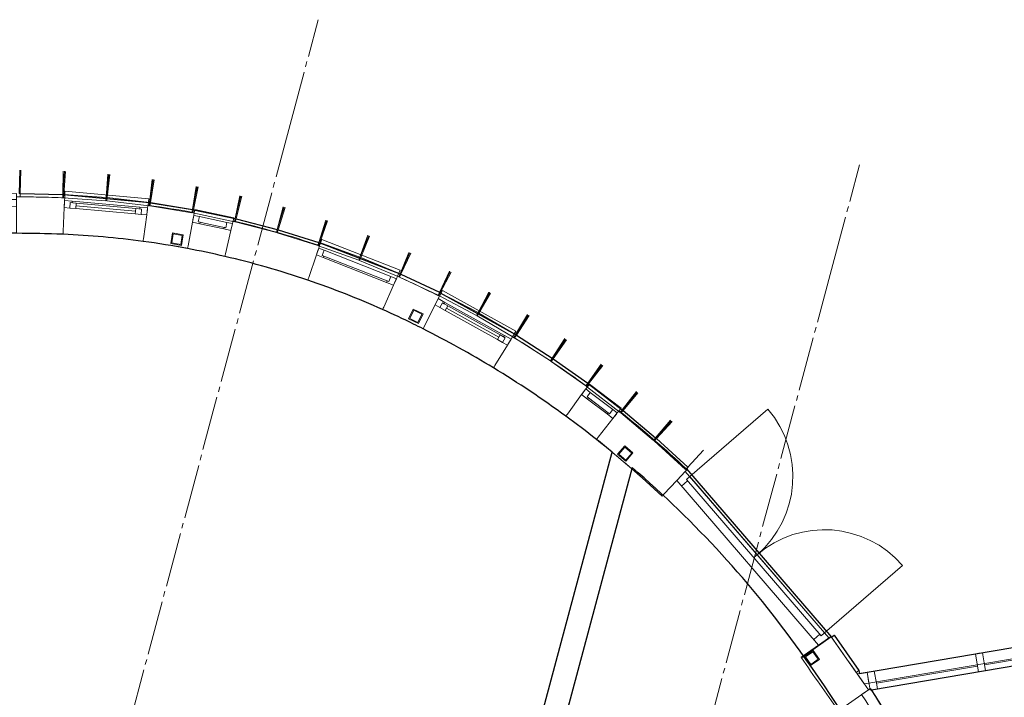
# Model space of a CAD drawing. Header units: millimetres. Extents: x -20518 to 270852, y -121463 to 37725.
# Tile 14 of 33: x 17758 to 26823, y 24301 to 30542. Entities that reach past the tile are written whole.
import ezdxf
from ezdxf.enums import TextEntityAlignment as Align

# ---------------------------------------------------------------- set-up
doc = ezdxf.new("R2010")
doc.units = ezdxf.units.MM
doc.linetypes.add('B0204', pattern=[650, 500, -50, 50, -50])
for name, color, linetype in [('21 Buitenwanden', 3, 'Continuous'), ('21 Buitenwanden Deuren', 7, 'Continuous'), ('21 Buitenwanden Ramen', 7, 'Continuous'), ('22 C Binnenwanden', 2, 'Continuous'), ('28 Draagconstructies', 5, 'Continuous'), ('A Stramien', 8, 'Continuous'), ('Info Algemeen', 7, 'Continuous')]:
    doc.layers.add(name, color=color, linetype=linetype)
doc.layers.add('BL$8-BVO-polylijn', color=160, linetype='Continuous', plot=False)
doc.layers.add('BL$8-GO--polylijnen', color=10, linetype='Continuous', plot=False)
doc.styles.add('GENERATED_STYLE_2', font='arial.ttf')

# ---------------------------------------------------------------- blocks, each defined once
blk = doc.blocks.new('Wall_52_1', base_point=(66334.3, 30302.9))
at = {"layer": '21 Buitenwanden', "linetype": 'Continuous', "lineweight": 0, "flags": 128}
for points in [[(66334.3, 30302.9), (66332.2, 30273)], [(66725.3, 30275.3), (66334.3, 30302.9)], [(66332.2, 30273), (66723.1, 30245.4)], [(66725.3, 30275.3), (66723.1, 30245.4)]]:
    blk.add_lwpolyline(points, dxfattribs=at)
blk = doc.blocks.new('Wall_53_1', base_point=(66734.3, 30274.5))
at = {"layer": '21 Buitenwanden', "linetype": 'Continuous', "lineweight": 0, "flags": 128}
for points in [[(66734.3, 30274.5), (66730.8, 30244.7)], [(66730.8, 30244.7), (67120.1, 30199.3)], [(67123.6, 30229.1), (66734.3, 30274.5)], [(67123.6, 30229.1), (67120.1, 30199.3)]]:
    blk.add_lwpolyline(points, dxfattribs=at)
blk = doc.blocks.new('Wall_54_1', base_point=(67528.2, 30162.9))
at = {"layer": '21 Buitenwanden', "linetype": 'Continuous', "lineweight": 0, "flags": 128}
for points in [[(67528.2, 30162.9), (67522, 30133.5)], [(67522, 30133.5), (67905.5, 30052.5)], [(67911.7, 30081.8), (67528.2, 30162.9)], [(67911.7, 30081.8), (67905.5, 30052.5)]]:
    blk.add_lwpolyline(points, dxfattribs=at)
blk = doc.blocks.new('Wall_55_1', base_point=(68691.4, 29859.3))
at = {"layer": '21 Buitenwanden', "linetype": 'Continuous', "lineweight": 0, "flags": 128}
for points in [[(68691.4, 29859.3), (68681.1, 29831.1)], [(68681.1, 29831.1), (69049.7, 29697.5)], [(69059.9, 29725.7), (68691.4, 29859.3)], [(69059.9, 29725.7), (69049.7, 29697.5)]]:
    blk.add_lwpolyline(points, dxfattribs=at)
blk = doc.blocks.new('Wall_56_1', base_point=(69068.4, 29722.4))
at = {"layer": '21 Buitenwanden', "linetype": 'Continuous', "lineweight": 0, "flags": 128}
for points in [[(69068.4, 29722.4), (69056.9, 29694.7)], [(69056.9, 29694.7), (69418.8, 29544.4)], [(69430.3, 29572.1), (69068.4, 29722.4)], [(69430.3, 29572.1), (69418.8, 29544.4)]]:
    blk.add_lwpolyline(points, dxfattribs=at)
blk = doc.blocks.new('Wall_57_1', base_point=(69801.4, 29397.7))
at = {"layer": '21 Buitenwanden', "linetype": 'Continuous', "lineweight": 0, "flags": 128}
for points in [[(69801.4, 29397.7), (69787.4, 29371.1)], [(69787.4, 29371.1), (70134.3, 29188.5)], [(70148.2, 29215.1), (69801.4, 29397.7)], [(70148.2, 29215.1), (70134.3, 29188.5)]]:
    blk.add_lwpolyline(points, dxfattribs=at)
blk = doc.blocks.new('Wall_58_1', base_point=(70156.1, 29210.7))
at = {"layer": '21 Buitenwanden', "linetype": 'Continuous', "lineweight": 0, "flags": 128}
for points in [[(70156.1, 29210.7), (70140.9, 29184.8)], [(70494.5, 29012.8), (70156.1, 29210.7)], [(70140.9, 29184.8), (70479.4, 28986.9)], [(70494.5, 29012.8), (70479.4, 28986.9)]]:
    blk.add_lwpolyline(points, dxfattribs=at)
blk = doc.blocks.new('Wall_59_1', base_point=(71166.3, 28558.7))
at = {"layer": '21 Buitenwanden', "linetype": 'Continuous', "lineweight": 0, "flags": 128}
for points in [[(71166.3, 28558.7), (71147.9, 28535)], [(71476.4, 28319), (71166.3, 28558.7)], [(71147.9, 28535), (71458, 28295.3)], [(71476.4, 28319), (71458, 28295.3)]]:
    blk.add_lwpolyline(points, dxfattribs=at)
blk = doc.blocks.new('Wall_149_1', base_point=(71570.9, 28210.3))
at = {"layer": '22 C Binnenwanden', "linetype": 'Continuous', "lineweight": 0, "flags": 128}
for points in [[(71384.6, 27928.5), (69330.6, 20262.9)], [(71565.2, 27775.7), (71384.6, 27928.5)], [(69537.3, 20207.5), (71565.2, 27775.7)], [(69330.6, 20262.9), (69537.3, 20207.5)]]:
    blk.add_lwpolyline(points, dxfattribs=at)
blk = doc.blocks.new('R3f hout 16')
at = {"layer": '21 Buitenwanden Ramen', "linetype": 'Continuous', "lineweight": 0}
for p, q in [((-1549.7, 0), (1549.7, 0)), ((-1482.7, 0), (-1549.7, 0)), ((-1549.7, 0), (-1549.7, -167)), ((-1549.7, 0), (-1549.7, -100)), ((-1482.7, -113), (-1482.7, 0)), ((-538.9, 0), (-1482.7, 0)), ((-505.4, 0), (-538.9, 0)), ((-538.9, 0), (-538.9, -113)), ((-471.9, 0), (-505.4, 0)), ((-471.9, -113), (-471.9, 0)), ((471.9, 0), (-471.9, 0)), ((505.4, 0), (471.9, 0)), ((471.9, 0), (471.9, -113)), ((538.9, 0), (505.4, 0)), ((538.9, -113), (538.9, 0)), ((1482.7, 0), (538.9, 0)), ((1549.7, 0), (1482.7, 0)), ((1482.7, 0), (1482.7, -113)), ((1549.7, -167), (1549.7, 0)), ((1549.7, 0), (1549.7, -100)), ((-1549.7, -100), (1549.7, -100)), ((-1549.7, -167), (-1482.7, -167)), ((-1482.7, -167), (-1482.7, -113)), ((-1482.7, -113), (-538.9, -113)), ((-1482.7, -113), (-538.9, -113)), ((-1482.7, -167), (-538.9, -167)), ((-538.9, -113), (-538.9, -167)), ((-538.9, -167), (-505.4, -167)), ((-505.4, -167), (-471.9, -167)), ((-471.9, -167), (-471.9, -113)), ((-471.9, -113), (471.9, -113)), ((-471.9, -113), (471.9, -113)), ((-471.9, -167), (471.9, -167)), ((471.9, -113), (471.9, -167)), ((471.9, -167), (505.4, -167)), ((505.4, -167), (538.9, -167)), ((538.9, -167), (538.9, -113)), ((538.9, -113), (1482.7, -113)), ((538.9, -113), (1482.7, -113)), ((538.9, -167), (1482.7, -167)), ((1482.7, -113), (1482.7, -167)), ((1482.7, -167), (1549.7, -167))]:
    blk.add_line(p, q, dxfattribs=at)
blk = doc.blocks.new('R3f hout 16_2')
at = {"layer": '21 Buitenwanden Ramen', "linetype": 'Continuous', "lineweight": 0}
for p, q in [((-1604, 0), (1604, 0)), ((-1537, 0), (-1604, 0)), ((-1604, 0), (-1604, -167)), ((-1604, 0), (-1604, -100)), ((-1537, -113), (-1537, 0)), ((-557, 0), (-1537, 0)), ((-523.5, 0), (-557, 0)), ((-557, 0), (-557, -113)), ((-490, 0), (-523.5, 0)), ((-490, -113), (-490, 0)), ((490, 0), (-490, 0)), ((523.5, 0), (490, 0)), ((490, 0), (490, -113)), ((557, 0), (523.5, 0)), ((557, -113), (557, 0)), ((1537, 0), (557, 0)), ((1604, 0), (1537, 0)), ((1537, 0), (1537, -113)), ((1604, -167), (1604, 0)), ((1604, 0), (1604, -100)), ((-1604, -100), (1604, -100)), ((-1604, -167), (-1537, -167)), ((-1537, -167), (-1537, -113)), ((-1537, -113), (-557, -113)), ((-1537, -113), (-557, -113)), ((-1537, -167), (-557, -167)), ((-557, -113), (-557, -167)), ((-557, -167), (-523.5, -167)), ((-523.5, -167), (-490, -167)), ((-490, -167), (-490, -113)), ((-490, -113), (490, -113)), ((-490, -113), (490, -113)), ((-490, -167), (490, -167)), ((490, -113), (490, -167)), ((490, -167), (523.5, -167)), ((523.5, -167), (557, -167)), ((557, -167), (557, -113)), ((557, -113), (1537, -113)), ((557, -113), (1537, -113)), ((557, -167), (1537, -167)), ((1537, -113), (1537, -167)), ((1537, -167), (1604, -167))]:
    blk.add_line(p, q, dxfattribs=at)
blk = doc.blocks.new('D2b blicht bi h 16')
at = {"layer": '21 Buitenwanden Deuren', "linetype": 'Continuous', "lineweight": 0}
for p, q in [((-930, 0), (-930, 930)), ((930, 0), (930, 930)), ((-997, 0), (997, 0)), ((-997, 0), (-997, -167)), ((-997, 0), (-997, -100)), ((-930, 0), (930, 0)), ((-930, -40), (-930, 0)), ((0, 0), (0, -40)), ((930, 0), (930, -40)), ((997, -167), (997, 0)), ((997, 0), (997, -100)), ((-930, -40), (-930, -167)), ((930, -40), (-930, -40)), ((930, -40), (930, -167)), ((-997, -167), (997, -167))]:
    blk.add_line(p, q, dxfattribs=at)
for centre, start, end in [((-930, 0), 0, 90), ((930, 0), 90, 180)]:
    blk.add_arc(centre, 930, start, end, dxfattribs=at)
blk = doc.blocks.new('Wall_187_1', base_point=(73640, 25886.6))
at = {"layer": '21 Buitenwanden', "linetype": 'Continuous', "lineweight": 0}
for p, q in [((81782.8, 27269.8), (81799.5, 27171.2)), ((73730.7, 25902), (73747.4, 25803.4))]:
    blk.add_line(p, q, dxfattribs=at)
at = {"layer": '21 Buitenwanden', "linetype": 'Continuous', "lineweight": 0, "flags": 128}
for points in [[(81821.8, 27276.4), (81782.8, 27269.8)], [(81838.5, 27177.9), (81821.8, 27276.4)], [(81799.5, 27171.2), (81838.5, 27177.9)], [(73730.7, 25902), (73640, 25886.6)], [(73640, 25886.6), (73703.7, 25796)], [(73703.7, 25796), (73747.4, 25803.4)]]:
    blk.add_lwpolyline(points, dxfattribs=at)
at = {"layer": '21 Buitenwanden Deuren', "linetype": 'Continuous', "lineweight": 0, "xscale": -1, "zscale": 1000, "rotation": 9.640678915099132}
blk.add_blockref('D2b blicht bi h 16', (77703.2, 26576.8), dxfattribs=at)
at = {"layer": '21 Buitenwanden Ramen', "linetype": 'Continuous', "lineweight": 0, "xscale": -1, "zscale": 1000, "rotation": 9.640678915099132}
blk.add_blockref('R3f hout 16_2', (80201.4, 27001.2), dxfattribs=at)
at = {"layer": '21 Buitenwanden Ramen', "linetype": 'Continuous', "lineweight": 0, "zscale": 1000, "rotation": 9.640678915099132}
blk.add_blockref('R3f hout 16', (75258.5, 26161.6), dxfattribs=at)
blk = doc.blocks.new('R1b boven metaal 16_32')
at = {"layer": '21 Buitenwanden Ramen', "linetype": 'Continuous', "lineweight": 0}
for p, q in [((-182.8, 25), (-183.4, 55)), ((-183.4, 55), (183.4, 55)), ((-182.3, 0), (-130, 0)), ((-181, -65), (-182.3, 0)), ((-182.3, 0), (-182, -13)), ((-130, 0), (-130, -50)), ((-130, 0), (130, 0)), ((130, -50), (130, 0)), ((130, 0), (182.3, 0)), ((182.3, 0), (181, -65)), ((182.3, 0), (182, -13)), ((183.4, 55), (182.8, 25)), ((-182, -13), (-181.5, -41)), ((-181.5, -41), (-181.3, -51)), ((-181.3, -51), (-181, -65)), ((-113, -65), (-181, -65)), ((-130, -50), (-113, -50)), ((-130, -50), (130, -50)), ((-130, -50), (130, -50)), ((-113, -50), (-113, -65)), ((113, -65), (-113, -65)), ((113, -65), (113, -50)), ((113, -50), (130, -50)), ((181, -65), (113, -65)), ((181.3, -51), (181, -65)), ((181.5, -41), (181.3, -51)), ((182, -13), (181.5, -41))]:
    blk.add_line(p, q, dxfattribs=at)
blk.add_arc((0, -9253.5), 8944.3, 88.87151, 91.12849, dxfattribs=at)
blk.add_arc((0, -9253.5), 8944.3, 88.87151, 91.12849, dxfattribs=at)
blk = doc.blocks.new('Wall_233_1', base_point=(66106.6, 30278.9))
at = {"layer": '21 Buitenwanden', "linetype": 'Continuous', "lineweight": 0}
for p, q in [((65899.5, 30281.5), (65899.4, 30256.5)), ((65534, 30274.7), (65534.9, 30249.7)), ((65534.9, 30249.7), (65535.4, 30236.7)), ((65535.4, 30236.7), (65536.5, 30208.7)), ((65536.5, 30208.7), (65536.9, 30198.7)), ((65536.9, 30198.7), (65537.4, 30184.7)), ((65899.4, 30191.5), (65899.1, 29970.5)), ((65899.4, 30256.5), (65899.4, 30243.5)), ((65899.4, 30243.5), (65899.4, 30215.5)), ((65899.4, 30215.5), (65899.4, 30205.5)), ((65899.4, 30205.5), (65899.4, 30191.5)), ((65537.4, 30184.7), (65545.9, 29963.9)), ((65545.9, 29963.9), (65546.4, 29951.4)), ((65546.4, 29951.4), (65546.9, 29938.9)), ((65899.1, 29970.5), (65899.1, 29958)), ((65899.1, 29958), (65899.1, 29945.5))]:
    blk.add_line(p, q, dxfattribs=at)
at = {"layer": '21 Buitenwanden', "linetype": 'Continuous', "lineweight": 0, "flags": 128}
blk.add_lwpolyline([(64736.5, 30209.5), (64778.3, 29876.1)], dxfattribs=at)
at = {"layer": '21 Buitenwanden', "linetype": 'Continuous', "lineweight": 0}
for radius, start, end in [(9280.3, 88.66131, 89.94056), (9280.3, 92.19754, 97.13877), (8944.3, 92.19754, 97.13877), (8944.3, 88.65174, 89.94056)]:
    blk.add_arc((65889.8, 21001.2), radius, start, end, dxfattribs=at)
at = {"layer": '21 Buitenwanden Ramen', "linetype": 'Continuous', "lineweight": 0, "zscale": 1000, "rotation": 1.069047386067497}
blk.add_blockref('R1b boven metaal 16_32', (65717.2, 30253.1), dxfattribs=at)
blk = doc.blocks.new('R1b boven metaal 16_33')
at = {"layer": '21 Buitenwanden Ramen', "linetype": 'Continuous', "lineweight": 0}
for p, q in [((-385.1, 24.8), (-387.9, 84.8)), ((-387.9, 84.8), (387.9, 84.8)), ((-384, 0), (-330, 0)), ((-381, -65), (-384, 0)), ((-384, 0), (-383.4, -13.1)), ((-330, 0), (-330, -50)), ((-330, 0), (330, 0)), ((330, -50), (330, 0)), ((330, 0), (384, 0)), ((384, 0), (381, -65)), ((384, 0), (383.4, -13.1)), ((387.9, 84.8), (385.1, 24.8)), ((-383.4, -13.1), (-382.1, -41.1)), ((-382.1, -41.1), (-381.6, -51.1)), ((-381.6, -51.1), (-381, -65)), ((-313, -65), (-381, -65)), ((-330, -50), (-313, -50)), ((-330, -50), (330, -50)), ((-330, -50), (330, -50)), ((-313, -50), (-313, -65)), ((313, -65), (-313, -65)), ((313, -65), (313, -50)), ((313, -50), (330, -50)), ((381, -65), (313, -65)), ((381.6, -51.1), (381, -65)), ((382.1, -41.1), (381.6, -51.1)), ((383.4, -13.1), (382.1, -41.1))]:
    blk.add_line(p, q, dxfattribs=at)
blk.add_arc((0, -8355.6), 8053.2, 87.36878, 92.63122, dxfattribs=at)
blk.add_arc((0, -8355.6), 8053.2, 87.36878, 92.63122, dxfattribs=at)
blk = doc.blocks.new('R1b boven metaal 16_34')
at = {"layer": '21 Buitenwanden Ramen', "linetype": 'Continuous', "lineweight": 0}
for p, q in [((-183, 25), (-183.6, 55)), ((-183.6, 55), (183.6, 55)), ((-182.4, 0), (-130, 0)), ((-181, -65), (-182.4, 0)), ((-182.4, 0), (-182.1, -13)), ((-130, 0), (-130, -50)), ((-130, 0), (130, 0)), ((130, -50), (130, 0)), ((130, 0), (182.4, 0)), ((182.4, 0), (181, -65)), ((182.4, 0), (182.1, -13)), ((183.6, 55), (183, 25)), ((-182.1, -13), (-181.5, -41)), ((-181.5, -41), (-181.3, -51)), ((-181.3, -51), (-181, -65)), ((-113, -65), (-181, -65)), ((-130, -50), (-113, -50)), ((-130, -50), (130, -50)), ((-130, -50), (130, -50)), ((-113, -50), (-113, -65)), ((113, -65), (-113, -65)), ((113, -65), (113, -50)), ((113, -50), (130, -50)), ((181, -65), (113, -65)), ((181.3, -51), (181, -65)), ((181.5, -41), (181.3, -51)), ((182.1, -13), (181.5, -41))]:
    blk.add_line(p, q, dxfattribs=at)
blk.add_arc((0, -8362.3), 8053.2, 88.75033, 91.24967, dxfattribs=at)
blk.add_arc((0, -8362.3), 8053.2, 88.75033, 91.24967, dxfattribs=at)
blk = doc.blocks.new('R1b boven metaal 16_35')
at = {"layer": '21 Buitenwanden Ramen', "linetype": 'Continuous', "lineweight": 0}
for p, q in [((-385.1, 24.8), (-387.9, 84.8)), ((-387.9, 84.8), (387.9, 84.8)), ((-313, 0), (-384, 0)), ((-384, 0), (-381, -65)), ((-384, 0), (-383.4, -13.1)), ((-313, -15), (-313, 0)), ((313, 0), (-313, 0)), ((384, 0), (313, 0)), ((313, 0), (313, -15)), ((381, -65), (384, 0)), ((384, 0), (383.4, -13.1)), ((387.9, 84.8), (385.1, 24.8)), ((-383.4, -13.1), (-382.1, -41.1)), ((-382.1, -41.1), (-381.6, -51.1)), ((-381.6, -51.1), (-381, -65)), ((-381, -65), (-330, -65)), ((-330, -65), (-330, -15)), ((-330, -15), (-313, -15)), ((-275, -15), (-330, -15)), ((-330, -15), (-330, -65)), ((-330, -65), (-275, -65)), ((-275, -15), (275, -15)), ((-275, -65), (-275, -15)), ((-275, -40), (275, -40)), ((-275, -65), (275, -65)), ((-275, -65), (275, -65)), ((330, -15), (275, -15)), ((275, -15), (275, -65)), ((275, -65), (330, -65)), ((313, -15), (330, -15)), ((330, -15), (330, -65)), ((330, -65), (330, -15)), ((330, -65), (381, -65)), ((381.6, -51.1), (381, -65)), ((382.1, -41.1), (381.6, -51.1)), ((383.4, -13.1), (382.1, -41.1))]:
    blk.add_line(p, q, dxfattribs=at)
blk.add_arc((0, -8355.6), 8053.2, 87.36878, 92.63122, dxfattribs=at)
blk.add_arc((0, -8355.6), 8053.2, 87.36878, 92.63122, dxfattribs=at)
blk = doc.blocks.new('Wall_234_1', base_point=(69703.1, 29411))
at = {"layer": '21 Buitenwanden', "linetype": 'Continuous', "lineweight": 0}
for p, q in [((66339.7, 30196.3), (66339.1, 30182.3)), ((66340.2, 30206.3), (66339.7, 30196.3)), ((66341.3, 30234.2), (66340.2, 30206.3)), ((66341.9, 30247.4), (66341.3, 30234.2)), ((66343, 30272.2), (66341.9, 30247.4)), ((67110.2, 30204), (67106.9, 30179.4)), ((66339.1, 30182.3), (66329.7, 29961.5)), ((67098.1, 30114.9), (67068.5, 29895.9)), ((67100, 30128.7), (67098.1, 30114.9)), ((67101.4, 30138.6), (67100, 30128.7)), ((67105.1, 30166.4), (67101.4, 30138.6)), ((67106.9, 30179.4), (67105.1, 30166.4)), ((67529.1, 30097.9), (67523.9, 30070.3)), ((67531.5, 30110.7), (67529.1, 30097.9)), ((67536.1, 30135.2), (67531.5, 30110.7)), ((67519.5, 30046.8), (67478.6, 29829.6)), ((67522.1, 30060.5), (67519.5, 30046.8)), ((67523.9, 30070.3), (67522.1, 30060.5)), ((67885.5, 30022.7), (67879.2, 29995.5)), ((67888.5, 30035.4), (67885.5, 30022.7)), ((67894.2, 30059.7), (67888.5, 30035.4)), ((66329.2, 29949), (66328.6, 29936.5)), ((66329.7, 29961.5), (66329.2, 29949)), ((67873.7, 29972.1), (67823.4, 29756.9)), ((67876.9, 29985.7), (67873.7, 29972.1)), ((67879.2, 29995.5), (67876.9, 29985.7)), ((67066.8, 29883.5), (67065.1, 29871.1)), ((67068.5, 29895.9), (67066.8, 29883.5)), ((67478.6, 29829.6), (67476.3, 29817.3)), ((68689.8, 29831.9), (68681.8, 29808.3)), ((67476.3, 29817.3), (67474, 29805)), ((67820.6, 29744.7), (67817.7, 29732.5)), ((67823.4, 29756.9), (67820.6, 29744.7)), ((68660.8, 29746.8), (68589.5, 29537.5)), ((68665.3, 29759.9), (68660.8, 29746.8)), ((68668.5, 29769.4), (68665.3, 29759.9)), ((68677.5, 29795.9), (68668.5, 29769.4)), ((68681.8, 29808.3), (68677.5, 29795.9)), ((68585.5, 29525.7), (68581.4, 29513.8)), ((68589.5, 29537.5), (68585.5, 29525.7)), ((69370.1, 29468.2), (69279.9, 29266.4)), ((69375.7, 29481), (69370.1, 29468.2)), ((69379.8, 29490.1), (69375.7, 29481)), ((69391.2, 29515.7), (69379.8, 29490.1)), ((69396.6, 29527.6), (69391.2, 29515.7)), ((69406.7, 29550.3), (69396.6, 29527.6)), ((69274.8, 29255), (69269.7, 29243.6)), ((69279.9, 29266.4), (69274.8, 29255))]:
    blk.add_line(p, q, dxfattribs=at)
for radius, start, end in [(8389.2, 87.55528, 89.17002), (8389.2, 79.34576, 82.29283), (8389.2, 71.19218, 76.84642), (8053.2, 87.55528, 89.18062), (8053.2, 79.34576, 82.29283), (8053.2, 71.19218, 76.84642), (8389.2, 63.69306, 65.92973), (8053.2, 63.69001, 65.92973)]:
    blk.add_arc((65985.1, 21890.6), radius, start, end, dxfattribs=at)
at = {"layer": '21 Buitenwanden Ramen', "linetype": 'Continuous', "lineweight": 0, "xscale": -1, "zscale": 1000, "rotation": 354.9240533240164}
blk.add_blockref('R1b boven metaal 16_35', (66724.4, 30213.4), dxfattribs=at)
at = {"layer": '21 Buitenwanden Ramen', "linetype": 'Continuous', "lineweight": 0, "zscale": 1000}
for name, p, rotation in [('R1b boven metaal 16_34', (67710, 30073), 348.0960890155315), ('R1b boven metaal 16_33', (69039.2, 29668), 338.560956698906)]:
    blk.add_blockref(name, p, dxfattribs=dict(at, rotation=rotation))
blk = doc.blocks.new('R1b boven metaal 16_36')
at = {"layer": '21 Buitenwanden Ramen', "linetype": 'Continuous', "lineweight": 0}
for p, q in [((-182.7, 25), (-183.3, 55)), ((-183.3, 55), (183.3, 55)), ((-182.2, 0), (-130, 0)), ((-181, -65), (-182.2, 0)), ((-182.2, 0), (-182, -13)), ((-130, 0), (-130, -50)), ((-130, 0), (130, 0)), ((130, -50), (130, 0)), ((130, 0), (182.2, 0)), ((182.2, 0), (181, -65)), ((182.2, 0), (182, -13)), ((183.3, 55), (182.7, 25)), ((-182, -13), (-181.5, -41)), ((-181.5, -41), (-181.3, -51)), ((-181.3, -51), (-181, -65)), ((-113, -65), (-181, -65)), ((-130, -50), (-113, -50)), ((-130, -50), (130, -50)), ((-130, -50), (130, -50)), ((-113, -50), (-113, -65)), ((113, -65), (-113, -65)), ((113, -65), (113, -50)), ((113, -50), (130, -50)), ((181, -65), (113, -65)), ((181.3, -51), (181, -65)), ((181.5, -41), (181.3, -51)), ((182, -13), (181.5, -41))]:
    blk.add_line(p, q, dxfattribs=at)
blk.add_arc((0, -9672.4), 9363.1, 88.9207, 91.0793, dxfattribs=at)
blk.add_arc((0, -9672.4), 9363.1, 88.9207, 91.0793, dxfattribs=at)
blk = doc.blocks.new('R1b boven metaal 16_37')
at = {"layer": '21 Buitenwanden Ramen', "linetype": 'Continuous', "lineweight": 0}
for p, q in [((-384.6, 24.9), (-386.9, 84.8)), ((-386.9, 84.8), (386.9, 84.8)), ((-313, 0), (-383.6, 0)), ((-383.6, 0), (-381, -65)), ((-383.6, 0), (-383.1, -13.1)), ((-313, -15), (-313, 0)), ((313, 0), (-313, 0)), ((383.6, 0), (313, 0)), ((313, 0), (313, -15)), ((381, -65), (383.6, 0)), ((383.6, 0), (383.1, -13.1)), ((386.9, 84.8), (384.6, 24.9)), ((-383.1, -13.1), (-381.9, -41.1)), ((-381.9, -41.1), (-381.6, -51.1)), ((-381.6, -51.1), (-381, -65)), ((-381, -65), (-330, -65)), ((-330, -65), (-330, -15)), ((-330, -15), (-313, -15)), ((-275, -15), (-330, -15)), ((-330, -15), (-330, -65)), ((-330, -65), (-275, -65)), ((-275, -15), (275, -15)), ((-275, -65), (-275, -15)), ((-275, -40), (275, -40)), ((-275, -65), (275, -65)), ((-275, -65), (275, -65)), ((330, -15), (275, -15)), ((275, -15), (275, -65)), ((275, -65), (330, -65)), ((313, -15), (330, -15)), ((330, -15), (330, -65)), ((330, -65), (330, -15)), ((330, -65), (381, -65)), ((381.6, -51.1), (381, -65)), ((381.9, -41.1), (381.6, -51.1)), ((383.1, -13.1), (381.9, -41.1))]:
    blk.add_line(p, q, dxfattribs=at)
blk.add_arc((0, -9666.6), 9363.1, 87.72765, 92.27235, dxfattribs=at)
blk.add_arc((0, -9666.6), 9363.1, 87.72765, 92.27235, dxfattribs=at)
blk = doc.blocks.new('D2b blicht bu h 16_3')
at = {"layer": '21 Buitenwanden Deuren', "linetype": 'Continuous', "lineweight": 0}
for p, q in [((-1006.5, -62), (-1000, 0)), ((-1000, 0), (1000, 0)), ((-933, -74), (-933, 0)), ((933, -74), (933, 0)), ((1006.5, -62), (1000, 0)), ((-1010.5, -99.8), (-1007.6, -72)), ((-1007.6, -72), (-1006.5, -62)), ((950, -74), (-950, -74)), ((-950, -74), (-950, -114)), ((0, -114), (0, -74)), ((950, -114), (950, -74)), ((1007.6, -72), (1006.5, -62)), ((1010.5, -99.8), (1007.6, -72)), ((-1012, -114), (-1010.5, -99.8)), ((-1012, -114), (1012, -114)), ((-950, -114), (950, -114)), ((-950, -114), (-950, -1064)), ((950, -114), (950, -1064)), ((1012, -114), (1010.5, -99.8))]:
    blk.add_line(p, q, dxfattribs=at)
for centre, start, end in [((-950, -114), 270, 0), ((950, -114), 180, 270)]:
    blk.add_arc(centre, 950, start, end, dxfattribs=at)
blk = doc.blocks.new('Wall_235_1', base_point=(73374.8, 26264.5))
at = {"layer": '21 Buitenwanden', "linetype": 'Continuous', "lineweight": 0}
for p, q in [((69753.3, 29285.5), (69653.8, 29088.1)), ((69759.6, 29297.9), (69753.3, 29285.5)), ((69764.1, 29306.9), (69759.6, 29297.9)), ((69776.7, 29331.9), (69764.1, 29306.9)), ((69782.6, 29343.6), (69776.7, 29331.9)), ((69793.8, 29365.8), (69782.6, 29343.6)), ((69648.2, 29076.9), (69642.6, 29065.8)), ((69653.8, 29088.1), (69648.2, 29076.9)), ((70426.8, 28927.6), (70419.6, 28915.7)), ((70432, 28936.2), (70426.8, 28927.6)), ((70446.6, 28960.1), (70432, 28936.2)), ((70453.4, 28971.3), (70446.6, 28960.1)), ((70466.3, 28992.5), (70453.4, 28971.3)), ((70419.6, 28915.7), (70304.7, 28726.8)), ((70298.2, 28716.1), (70291.7, 28705.5)), ((70304.7, 28726.8), (70298.2, 28716.1)), ((71110.6, 28470.7), (71102.3, 28459.4)), ((71116.5, 28478.7), (71110.6, 28470.7)), ((71133.1, 28501.3), (71116.5, 28478.7)), ((71140.7, 28511.8), (71133.1, 28501.3)), ((71155.5, 28532), (71140.7, 28511.8)), ((71102.3, 28459.4), (70971.8, 28281)), ((71430.7, 28291.1), (71422.6, 28280.9)), ((71446.2, 28310.7), (71430.7, 28291.1)), ((70964.4, 28271), (70957, 28260.9)), ((70971.8, 28281), (70964.4, 28271)), ((71390.4, 28240.1), (71253.2, 28066.8)), ((71399.1, 28251.1), (71390.4, 28240.1)), ((71405.3, 28258.9), (71399.1, 28251.1)), ((71422.6, 28280.9), (71405.3, 28258.9)), ((71245.5, 28057), (71237.7, 28047.2)), ((71253.2, 28066.8), (71245.5, 28057)), ((72047.1, 27741.7), (72027.9, 27721.3)), ((72056.9, 27752.1), (72047.1, 27741.7)), ((72073.1, 27769.4), (72056.9, 27752.1)), ((71978.3, 27668.6), (71860, 27542.9)), ((72021.1, 27714), (71978.3, 27668.6)), ((72027.9, 27721.3), (72021.1, 27714)), ((71851.5, 27533.8), (71842.9, 27524.7)), ((71860, 27542.9), (71851.5, 27533.8)), ((73366.1, 26210.5), (73343.1, 26194.5)), ((73377.8, 26218.6), (73366.1, 26210.5)), ((73397.3, 26232.1), (73377.8, 26218.6)), ((73283.6, 26153.3), (73141.7, 26054.9)), ((73334.9, 26188.8), (73283.6, 26153.3)), ((73343.1, 26194.5), (73334.9, 26188.8)), ((73131.5, 26047.8), (73121.2, 26040.7)), ((73141.7, 26054.9), (73131.5, 26047.8))]:
    blk.add_line(p, q, dxfattribs=at)
for radius, start, end in [(9699.1, 63.24059, 63.83952), (9363.1, 63.24059, 63.84216), (9699.1, 53.79792, 58.69589), (9363.1, 53.79792, 58.69589), (9699.1, 46.7451, 51.63932), (9363.1, 46.7451, 51.63932)]:
    blk.add_arc((65426.8, 20705.4), radius, start, end, dxfattribs=at)
at = {"layer": '21 Buitenwanden Deuren', "linetype": 'Continuous', "lineweight": 0, "xscale": -1, "zscale": 1000, "rotation": 130.7413124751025}
blk.add_blockref('D2b blicht bu h 16_3', (72631, 26910.9), dxfattribs=at)
at = {"layer": '21 Buitenwanden Ramen', "linetype": 'Continuous', "lineweight": 0, "zscale": 1000}
for name, p, rotation in [('R1b boven metaal 16_37', (70118, 29157.4), 330.9682408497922), ('R1b boven metaal 16_36', (71285.7, 28401.5), 322.7186179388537)]:
    blk.add_blockref(name, p, dxfattribs=dict(at, rotation=rotation))
blk = doc.blocks.new('Wall_236_1', base_point=(73400, 26228.5))
at = {"layer": '21 Buitenwanden', "linetype": 'Continuous', "lineweight": 0, "flags": 128}
for points in [[(73400, 26228.5), (73125, 26035.5)], [(73467.3, 25548), (73742.3, 25741.1)]]:
    blk.add_lwpolyline(points, dxfattribs=at)
at = {"layer": '21 Buitenwanden', "linetype": 'Continuous', "lineweight": 0}
for radius in [1395908.8, 1396244.8]:
    blk.add_arc((1215984.7, 828139.9), radius, 215.0627068, 215.0871506, dxfattribs=at)
blk = doc.blocks.new('Wall_396_1', base_point=(65933.5, 30313.4))
at = {"layer": '21 Buitenwanden', "linetype": 'Continuous', "lineweight": 0, "flags": 128}
for points in [[(65933.5, 30313.4), (65932.8, 30283.4)], [(65932.8, 30283.4), (66324.5, 30273.4)], [(66325.2, 30303.4), (65933.5, 30313.4)], [(66324.5, 30273.4), (66325.2, 30303.4)]]:
    blk.add_lwpolyline(points, dxfattribs=at)
blk = doc.blocks.new('Wall_397_1', base_point=(67132.5, 30227.8))
at = {"layer": '21 Buitenwanden', "linetype": 'Continuous', "lineweight": 0, "flags": 128}
for points in [[(67132.5, 30227.8), (67127.7, 30198.2)], [(67127.7, 30198.2), (67514.5, 30134.9)], [(67519.4, 30164.6), (67132.5, 30227.8)], [(67514.5, 30134.9), (67519.4, 30164.6)]]:
    blk.add_lwpolyline(points, dxfattribs=at)
blk = doc.blocks.new('Wall_398_1', base_point=(67920.5, 30079.7))
at = {"layer": '21 Buitenwanden', "linetype": 'Continuous', "lineweight": 0, "flags": 128}
for points in [[(67920.5, 30079.7), (67912.9, 30050.7)], [(67912.9, 30050.7), (68292.3, 29951.9)], [(68299.8, 29980.9), (67920.5, 30079.7)], [(68292.3, 29951.9), (68299.8, 29980.9)]]:
    blk.add_lwpolyline(points, dxfattribs=at)
blk = doc.blocks.new('Wall_399_1', base_point=(68308.5, 29978.5))
at = {"layer": '21 Buitenwanden', "linetype": 'Continuous', "lineweight": 0, "flags": 128}
for points in [[(68308.5, 29978.5), (68299.6, 29949.8)], [(68299.6, 29949.8), (68673.9, 29833.5)], [(68682.8, 29862.1), (68308.5, 29978.5)], [(68673.9, 29833.5), (68682.8, 29862.1)]]:
    blk.add_lwpolyline(points, dxfattribs=at)
blk = doc.blocks.new('Wall_400_1', base_point=(69438.6, 29568.5))
at = {"layer": '21 Buitenwanden', "linetype": 'Continuous', "lineweight": 0, "flags": 128}
for points in [[(69438.6, 29568.5), (69425.8, 29541.3)], [(69793.3, 29401.7), (69438.6, 29568.5)], [(69425.8, 29541.3), (69780.5, 29374.6)], [(69780.5, 29374.6), (69793.3, 29401.7)]]:
    blk.add_lwpolyline(points, dxfattribs=at)
blk = doc.blocks.new('Wall_401_1', base_point=(70501.9, 29008.3))
at = {"layer": '21 Buitenwanden', "linetype": 'Continuous', "lineweight": 0, "flags": 128}
for points in [[(70501.9, 29008.3), (70485.6, 28983.1)], [(70831.6, 28795.6), (70501.9, 29008.3)], [(70485.6, 28983.1), (70815.3, 28770.4)], [(70815.3, 28770.4), (70831.6, 28795.6)]]:
    blk.add_lwpolyline(points, dxfattribs=at)
blk = doc.blocks.new('Wall_402_1', base_point=(70839, 28790.6))
at = {"layer": '21 Buitenwanden', "linetype": 'Continuous', "lineweight": 0, "flags": 128}
for points in [[(70839, 28790.6), (70821.7, 28766.1)], [(70821.7, 28766.1), (71141.7, 28539.6)], [(71159, 28564.1), (70839, 28790.6)], [(71141.7, 28539.6), (71159, 28564.1)]]:
    blk.add_lwpolyline(points, dxfattribs=at)
blk = doc.blocks.new('Wall_403_1', base_point=(71483.4, 28313.4))
at = {"layer": '21 Buitenwanden', "linetype": 'Continuous', "lineweight": 0, "flags": 128}
for points in [[(71483.4, 28313.4), (71464.1, 28290.4)], [(71464.1, 28290.4), (71764.1, 28038.1)], [(71783.4, 28061.1), (71483.4, 28313.4)], [(71764.1, 28038.1), (71783.4, 28061.1)]]:
    blk.add_lwpolyline(points, dxfattribs=at)
blk = doc.blocks.new('Wall_404_1', base_point=(71790, 28055.3))
at = {"layer": '21 Buitenwanden', "linetype": 'Continuous', "lineweight": 0, "flags": 128}
for points in [[(71790, 28055.3), (71769.8, 28033.1)], [(71769.8, 28033.1), (72059.6, 27768.8)], [(72079.8, 27791), (71790, 28055.3)], [(72059.6, 27768.8), (72079.8, 27791)]]:
    blk.add_lwpolyline(points, dxfattribs=at)
blk = doc.blocks.new('Wall_405_1', base_point=(73425.6, 26244.2))
at = {"layer": '21 Buitenwanden', "linetype": 'Continuous', "lineweight": 0, "flags": 128}
for points in [[(73425.6, 26244.2), (73401.1, 26227)], [(73401.1, 26227), (73629.6, 25901.5)], [(73654.2, 25918.7), (73425.6, 26244.2)], [(73629.6, 25901.5), (73654.2, 25918.7)]]:
    blk.add_lwpolyline(points, dxfattribs=at)
blk = doc.blocks.new('Wall_518_1', base_point=(74849.9, 23697.7))
at = {"layer": '22 C Binnenwanden', "linetype": 'Continuous', "lineweight": 0, "flags": 128}
blk.add_lwpolyline([(73762.4, 25753.2), (73678.4, 25699)], dxfattribs=at)
at = {"layer": '22 C Binnenwanden', "linetype": 'Continuous', "lineweight": 0}
for radius, start in [(13427.8, 22.91307), (13327.8, 22.91313)]:
    blk.add_arc((62481.5, 18469.8), radius, start, 32.84822, dxfattribs=at)
blk = doc.blocks.new('Standard grid marker_7')
at = {"layer": 'A Stramien', "linetype": 'B0204', "lineweight": 0}
for q in [(0, 0), (35679.5, 0)]:
    blk.add_line((1000, 0), q, dxfattribs=at)
at = {"layer": 'A Stramien', "lineweight": 0, "style": 'GENERATED_STYLE_2'}
blk.add_attdef('AC_MarkerText_1', text='', height=175, rotation=105, dxfattribs=at).set_placement((37075.1, -43.8), align=Align.BOTTOM_LEFT)
blk = doc.blocks.new('Buis vk koudgev kolom 16')
at = {"layer": 'Info Algemeen', "linetype": 'Continuous', "lineweight": 0}
for p, q in [((50, 50), (-50, 50)), ((-50, 50), (-50, -50)), ((-42, -42), (-42, 42)), ((-42, 42), (42, 42)), ((42, 42), (42, -42)), ((50, -50), (50, 50)), ((-50, -50), (50, -50)), ((42, -42), (-42, -42))]:
    blk.add_line(p, q, dxfattribs=at)
blk = doc.blocks.new('Buis vk koudgev kolom 16_2')
at = {"layer": 'Info Algemeen', "linetype": 'Continuous', "lineweight": 0}
for p, q in [((50, 50), (-50, 50)), ((-50, 50), (-50, -50)), ((-42, -42), (-42, 42)), ((-42, 42), (42, 42)), ((42, 42), (42, -42)), ((50, -50), (50, 50)), ((-50, -50), (50, -50)), ((42, -42), (-42, -42))]:
    blk.add_line(p, q, dxfattribs=at)
blk = doc.blocks.new('Standard grid marker_9')
at = {"layer": 'A Stramien', "linetype": 'B0204', "lineweight": 0}
for q in [(0, 0), (35542.8, 0)]:
    blk.add_line((1000, 0), q, dxfattribs=at)
at = {"layer": 'A Stramien', "lineweight": 0, "style": 'GENERATED_STYLE_2'}
blk.add_attdef('AC_MarkerText_1', text='', height=175, rotation=105, dxfattribs=at).set_placement((36940, -50), align=Align.BOTTOM_LEFT)
blk = doc.blocks.new('verdeling tegel')
at = {"layer": '28 Draagconstructies', "linetype": 'Continuous', "lineweight": 0}
for p, q in [((0, 0), (0, 213.9)), ((9, 0), (9, 213.9)), ((401, 0), (401, 213.9))]:
    blk.add_line(p, q, dxfattribs=at)

msp = doc.modelspace()

# ---------------------------------------------------------------- linework, layer by layer
at = {"layer": 'BL$8-BVO-polylijn'}
msp.add_lwpolyline([(17753.6, 28942.4), (17762.8, 28942.2), (18154.5, 28932.2), (18163.6, 28931.7), (18952.8, 28857.9), (18961.7, 28856.4), (19348.6, 28793.4), (19357.4, 28791.5), (19740.9, 28710.4), (19749.7, 28708.5), (20129.1, 28609.7), (20137.7, 28607.3), (20512.1, 28490.9), (20520.5, 28487.9), (21259.6, 28200.9), (21267.8, 28197.3), (21622.7, 28030.7), (21630.5, 28026.3), (22323.8, 27641.6), (22331, 27636.9), (22660.8, 27424.4), (22668.2, 27419.2), (22988.1, 27192.7), (22995.5, 27187.5), (23305.8, 26948), (23312.7, 26942.2), (23612.7, 26689.9), (23619.3, 26684.1), (23909.1, 26419.8), (23895.4, 26404.8), (25230.3, 24855.8), (25254.9, 24873), (25483.4, 24547.5), (25488.3, 24518.7), (33651, 25905.2)], dxfattribs=at)
at = {"layer": 'BL$8-GO--polylijnen'}
for points in [[(21159.8, 18891.6), (23213.8, 26557.3, 0.005042), (23067, 26676, 0.009419), (22786.3, 26889.7, 0.021375), (22121, 27334.3, 0.019833), (21471.8, 27694.6, 0.002625), (21383.8, 27738.4, 0.009773), (21098.9, 27872.4, 0.022966), (20410.7, 28142.6, 0.024676), (19647, 28361.3, 0.010242), (19303.3, 28433.8, 0.01286), (18894.4, 28499.9, 0.022966), (18157.9, 28565.3, 0.008394), (17728.4, 28574.3, 0.009848), (17376.1, 28567.7, 0.012412), (16933, 28539.7), (16908.2, 28447.2), (16804.9, 28474.9), (16387.8, 26918.3), (16491.1, 26890.6), (14805.5, 20600.1)], [(26459, 22008.6, 0.056604), (24943.3, 24726.5, 0.059456), (23397.6, 26416.5), (22500.7, 23069.2), (24989.8, 22402.2), (24972.5, 22337.5), (25841.8, 22104.6), (25859.1, 22169.3)], [(27996.5, 15999.8, 0.026142), (27831.4, 18034.8, 0.066863), (26679.1, 22326.5, 0.043042), (25600.4, 24368.5), (33812.9, 25763.6), (33898.4, 25738.2, 0.090477), (32855.4, 15999)]]:
    msp.add_lwpolyline(points, format="xyb", close=True, dxfattribs=at)

# ---------------------------------------------------------------- block references
at = {"layer": '21 Buitenwanden', "lineweight": 0}
for name, p in [('Wall_233_1', (17935.9, 28907.7)), ('Wall_396_1', (17762.8, 28942.2)), ('Wall_234_1', (21532.3, 28039.8)), ('Wall_52_1', (18163.6, 28931.7)), ('Wall_53_1', (18563.5, 28903.3)), ('Wall_397_1', (18961.8, 28856.6)), ('Wall_54_1', (19357.5, 28791.7)), ('Wall_398_1', (19749.7, 28708.5)), ('Wall_399_1', (20137.7, 28607.3)), ('Wall_55_1', (20520.6, 28488.1)), ('Wall_56_1', (20897.7, 28351.2)), ('Wall_400_1', (21267.8, 28197.3)), ('Wall_235_1', (25204, 24893.3)), ('Wall_57_1', (21630.6, 28026.5)), ('Wall_58_1', (21985.3, 27839.5)), ('Wall_401_1', (22331.1, 27637.1)), ('Wall_402_1', (22668.2, 27419.4)), ('Wall_59_1', (22995.5, 27187.5)), ('Wall_403_1', (23312.6, 26942.2)), ('Wall_404_1', (23619.3, 26684.1)), ('Wall_187_1', (25469.3, 24515.4)), ('Wall_236_1', (25229.3, 24857.3)), ('Wall_405_1', (25254.9, 24873))]:
    msp.add_blockref(name, p, dxfattribs=at)
at = {"layer": '22 C Binnenwanden', "lineweight": 0}
for name, p in [('Wall_149_1', (23400.1, 26839.1)), ('Wall_518_1', (26679.1, 22326.5))]:
    msp.add_blockref(name, p, dxfattribs=at)
at = {"layer": '28 Draagconstructies', "linetype": 'Continuous', "lineweight": 0, "zscale": 1000}
for p, rotation in [((17753.6, 28942.2), 358.5689891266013), ((18154.5, 28932.2), 355.986626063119), ((18554.5, 28904.1), 353.3776361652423), ((18952.8, 28857.9), 350.7433153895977), ((19348.6, 28793.4), 348.0916544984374), ((19741, 28710.6), 345.4323386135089), ((20129.1, 28609.7), 342.7657201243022), ((20512.1, 28490.9), 340.1118713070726), ((20889.2, 28354.5), 337.4690425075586), ((21259.6, 28200.9), 334.8523662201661), ((21622.6, 28030.5), 332.2687167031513), ((21977.5, 27843.9), 329.7096698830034), ((22323.8, 27641.6), 327.197487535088), ((22660.8, 27424.4), 324.7405166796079), ((22988.2, 27192.9), 322.3266764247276), ((23305.6, 26947.8), 319.970427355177), ((23612.7, 26689.9), 317.6606053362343)]:
    msp.add_blockref('verdeling tegel', p, dxfattribs=dict(at, rotation=rotation))
at = {"layer": 'A Stramien', "linetype": 'Continuous', "lineweight": 0, "zscale": 1000}
for name, p, rotation in [('Standard grid marker_7', (20506.3, 30541.8), 255.0000003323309), ('Standard grid marker_9', (25490.8, 29206.2), 255.0000003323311)]:
    msp.add_blockref(name, p, dxfattribs=dict(at, rotation=rotation))
at = {"layer": 'Info Algemeen', "linetype": 'Continuous', "lineweight": 0, "zscale": 1000}
for name, p, rotation in [('Buis vk koudgev kolom 16', (19206.1, 28521), 169.9074984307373), ('Buis vk koudgev kolom 16', (21405.3, 27810.3), 154.3146877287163), ('Buis vk koudgev kolom 16', (23333.4, 26545.2), 139.6319215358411), ('Buis vk koudgev kolom 16_2', (25050.7, 24662.4), 124.9408926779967)]:
    msp.add_blockref(name, p, dxfattribs=dict(at, rotation=rotation))

doc.saveas('drawing.dxf')
